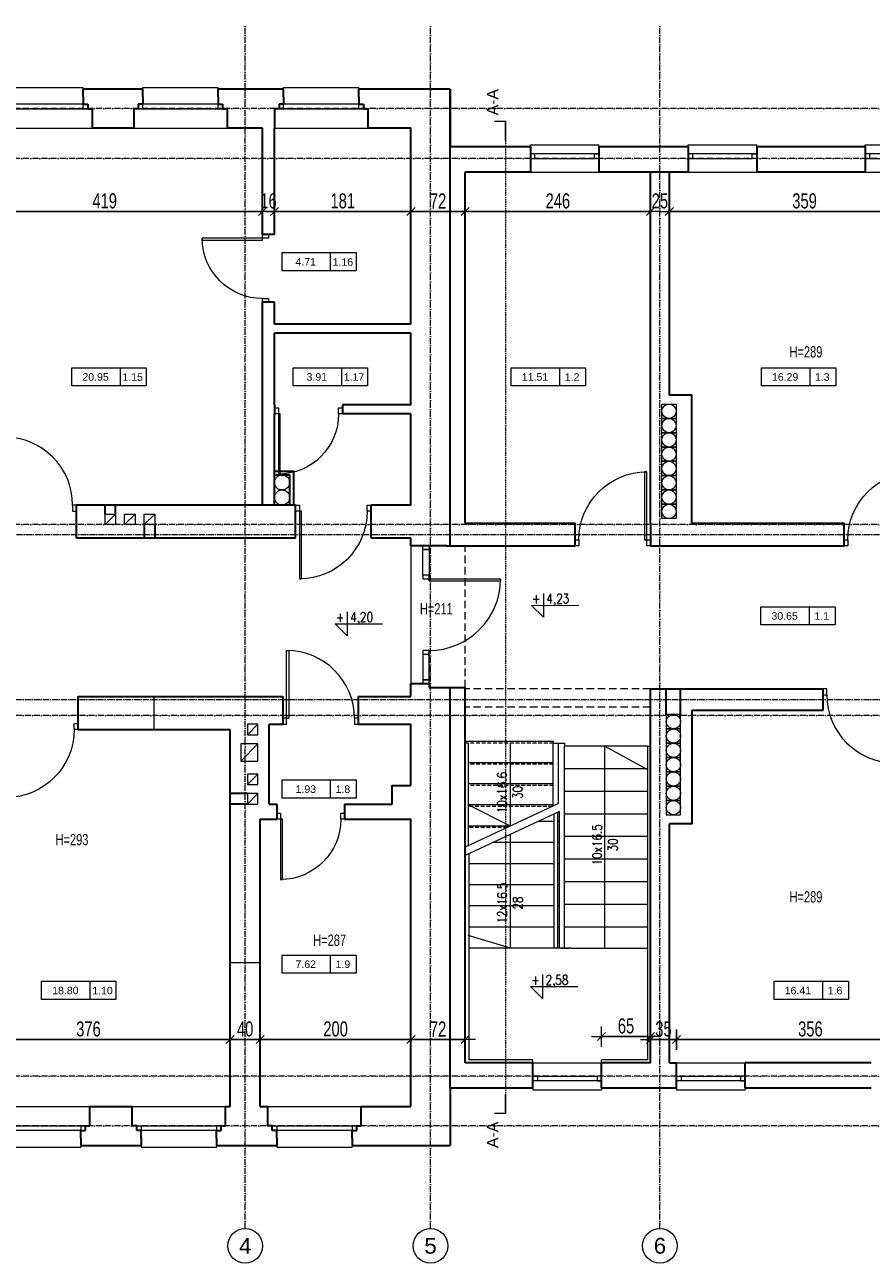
# Model space of a CAD drawing. Header units: inches. Extents: x -8638 to 29969, y -39 to 37625.
# Tile 9 of 18: x 1663 to 2787, y 19979 to 21623. Entities that reach past the tile are written whole.
import ezdxf
from ezdxf.enums import TextEntityAlignment as Align

# ---------------------------------------------------------------- set-up
doc = ezdxf.new("R2010")
doc.units = ezdxf.units.IN
doc.header["$MEASUREMENT"] = 0
for name, pattern in [('ArcadiaLine4607182594047786974', [0]), ('DASHED', [15, 10, -5]), ('GAP', [3, 2, -0.5, 0, -0.5])]:
    doc.linetypes.add(name, pattern=pattern)
doc.layers.get('0').update_dxf_attribs({"lineweight": 0})
doc.layers.get('Defpoints').update_dxf_attribs({"lineweight": 0})
for name, color, linetype, lineweight in [('AA_ARANZACJA', 7, 'Continuous', 0), ('AA_OPIS PZT', 2, 'Continuous', 0), ('AA_OPIS_009', 2, 'Continuous', 0), ('AA_OPIS_TABELKI_009', 7, 'Continuous', 0), ('AA_PRZ SCIANY ISTNIEJĄCE', 10, 'Continuous', 30), ('AA_PRZ_SCIANY_030', 10, 'Continuous', 30), ('AA_PRZERYWANE', 251, 'DASHED', 0), ('AA_STOLARKA DRZW_009', 7, 'Continuous', 0), ('AA_WIDOK_005', 252, 'Continuous', 0), ('AA_WIDOK_009', 7, 'Continuous', 0), ('AA_WYMIAR', 157, 'Continuous', 0), ('AA_WYMIAR WYS_50', 7, 'Continuous', 0), ('isa_V9BAE0E40C946046_B19A2E0E40DD480C4L21BAE0E40DD48147Usr', 7, 'Continuous', 25), ('Rzut 1_Budynek_0. Kondygnacja 0 (_0.00_0.00)_Elementy użytkownika', 7, 'Continuous', 25)]:
    doc.layers.add(name, color=color, linetype=linetype, lineweight=lineweight)
doc.styles.add('100ROMAN', font='arial.ttf', dxfattribs={"width": 0.7})
doc.styles.add('ArCADiaStyle', font='arial.ttf')
doc.styles.add('arial', font='arial.ttf', dxfattribs={"width": 0.9, "height": 1.5})
doc.styles.add('ROMANS', font='romans.shx', dxfattribs={"width": 0.8})
doc.dimstyles.new('1_100', dxfattribs={"dimtxt": 20, "dimasz": 1.8, "dimexe": 0.18, "dimexo": 0.0625, "dimgap": 4, "dimtad": 1, "dimtoh": 1, "dimdec": 0, "dimzin": 0, "dimdsep": 46, "dimtxsty": '100ROMAN', "dimblk": 'ST', "dimcen": 0, "dimse1": 1, "dimse2": 1, "dimclrd": 256, "dimclrt": 256, "dimadec": 0, "dimazin": 0, "dimtfac": 1, "dimtdec": 0, "dimtix": 1, "dimtofl": 0, "dimtmove": 1, "dimatfit": 2, "dimldrblk": 'DOTSMALL', "dimfxl": 1, "dimtolj": 1, "dimtzin": 0, "dimarcsym": 0})

# ---------------------------------------------------------------- blocks, each defined once
blk = doc.blocks.new('okna parter 100')
at = {"layer": 'AA_PRZ_SCIANY_030', "color": 0}
for p, q in [((19935.3, 10114.2), (19935.3, 10124.2)), ((20035.3, 10114.2), (20035.3, 10124.2)), ((19935.3, 10114.2), (19935.3, 10114.2)), ((19935.3, 10114.2), (19935.3, 10104.2)), ((20035.3, 10114.2), (20035.3, 10114.2)), ((20035.3, 10114.2), (20035.3, 10104.2)), ((19929.3, 10098.2), (19923.3, 10098.2)), ((19923.3, 10098.2), (19923.3, 10072.2)), ((19935.3, 10104.2), (19929.3, 10104.2)), ((19929.3, 10104.2), (19929.3, 10098.2)), ((20035.3, 10104.2), (20041.3, 10104.2)), ((20041.3, 10104.2), (20041.3, 10098.2)), ((20041.3, 10098.2), (20047.3, 10098.2)), ((20047.3, 10098.2), (20047.3, 10072.2))]:
    blk.add_line(p, q, dxfattribs=at)
at = {"layer": 'AA_STOLARKA DRZW_009', "color": 0}
for points in [[(19935.3, 10104.2), (19929.3, 10104.2), (19929.3, 10098.2), (19935.3, 10098.2)], [(20035.3, 10104.2), (20041.3, 10104.2), (20041.3, 10098.2), (20035.3, 10098.2)]]:
    blk.add_lwpolyline(points, close=True, dxfattribs=at)
for points in [[(19929.3, 10098.2), (20041.3, 10098.2)], [(20035.3, 10104.2), (19935.3, 10104.2)]]:
    blk.add_lwpolyline(points, dxfattribs=at)
at = {"layer": 'AA_WIDOK_009', "color": 0}
for p, q in [((20035.3, 10124.2), (20035.3, 10126.2)), ((19923.3, 10072.2), (20047.3, 10072.2))]:
    blk.add_line(p, q, dxfattribs=at)
blk.add_lwpolyline([(19935.3, 10124.2), (19935.3, 10126.2), (20035.3, 10126.2)], dxfattribs=at)
blk = doc.blocks.new('okno parter 100 nowe')
at = {"layer": 'AA_PRZ_SCIANY_030', "color": 0}
for p, q in [((21865.3, 10124.2), (21865.3, 10090.2)), ((21956.3, 10124.2), (21956.3, 10090.2))]:
    blk.add_line(p, q, dxfattribs=at)
at = {"layer": 'AA_STOLARKA DRZW_009', "color": 0}
for points in [[(21956.3, 10114.2), (21865.3, 10114.2)], [(21871.3, 10108.2), (21950.3, 10108.2)]]:
    blk.add_lwpolyline(points, dxfattribs=at)
for points in [[(21871.3, 10114.2), (21865.3, 10114.2), (21865.3, 10108.2), (21871.3, 10108.2)], [(21950.3, 10114.2), (21956.3, 10114.2), (21956.3, 10108.2), (21950.3, 10108.2)]]:
    blk.add_lwpolyline(points, close=True, dxfattribs=at)
at = {"layer": 'AA_WIDOK_009', "color": 0}
for p, q in [((21956.3, 10124.2), (21956.3, 10126.2)), ((21865.3, 10090.2), (21956.3, 10090.2))]:
    blk.add_line(p, q, dxfattribs=at)
blk.add_lwpolyline([(21865.3, 10124.2), (21865.3, 10126.2), (21956.3, 10126.2)], dxfattribs=at)
blk = doc.blocks.new('*U3349')
for points in [[(-95, 0), (-95, 8), (-100, 8), (-100, 0)], [(-7.8, 0), (-5, 0), (-5, -90), (-7.8, -90)], [(0, 0), (0, 8), (-5, 8), (-5, 0)]]:
    blk.add_lwpolyline(points, close=True)
blk.add_arc((-5, 0), 90, 180, 270)
blk = doc.blocks.new('*U3354')
for points in [[(-100, 0), (-100, 8), (-105, 8), (-105, 0)], [(-8, 0), (-5, 0), (-5, -95), (-8, -95)], [(0, 0), (0, 8), (-5, 8), (-5, 0)]]:
    blk.add_lwpolyline(points, close=True)
blk.add_arc((-5, 0), 95, 180, 270)
blk = doc.blocks.new('*U3355')
for points in [[(-95, 0), (-95, 8), (-100, 8), (-100, 0)], [(-7.8, 0), (-5, 0), (-5, -90), (-7.8, -90)], [(0, 0), (0, 8), (-5, 8), (-5, 0)]]:
    blk.add_lwpolyline(points, close=True)
blk.add_arc((-5, 0), 90, 180, 270)
blk = doc.blocks.new('*U3357')
for points in [[(-85, 0), (-85, 8), (-90, 8), (-90, 0)], [(-7.5, 0), (-5, 0), (-5, -80), (-7.5, -80)], [(0, 0), (0, 8), (-5, 8), (-5, 0)]]:
    blk.add_lwpolyline(points, close=True)
blk.add_arc((-5, 0), 80, 180, 270)
blk = doc.blocks.new('*U3358')
for points in [[(-95, 0), (-95, 8), (-100, 8), (-100, 0)], [(-7.8, 0), (-5, 0), (-5, -90), (-7.8, -90)], [(0, 0), (0, 8), (-5, 8), (-5, 0)]]:
    blk.add_lwpolyline(points, close=True)
blk.add_arc((-5, 0), 90, 180, 270)
blk = doc.blocks.new('*U3359')
for points in [[(-85, 0), (-85, 8), (-90, 8), (-90, 0)], [(-7.5, 0), (-5, 0), (-5, -80), (-7.5, -80)], [(0, 0), (0, 8), (-5, 8), (-5, 0)]]:
    blk.add_lwpolyline(points, close=True)
blk.add_arc((-5, 0), 80, 180, 270)
blk = doc.blocks.new('TABELKA POWIERZCHNIE')
at = {"layer": 'AA_OPIS_TABELKI_009'}
blk.add_line((656700946, 556572823.1), (656700946, 556572799.1), dxfattribs=at)
blk.add_lwpolyline([(656700881.9, 556572823.1), (656700980.5, 556572823.1), (656700980.5, 556572799.1), (656700881.9, 556572799.1)], close=True, dxfattribs=at)
at = {"layer": 'AA_OPIS_TABELKI_009', "style": 'arial'}
for tag, p in [('POW', (656700913.4, 556572805.9)), ('NR', (656700962.7, 556572805.8))]:
    blk.add_attdef(tag, text='', height=10, dxfattribs=at).set_placement(p, align=Align.CENTER)
blk = doc.blocks.new('kota wys. dół')
blk.add_lwpolyline([(2489.2, 1562.6), (2489.2, 1537.4), (2476.6, 1550), (2526.2, 1550)])
at = {"style": 'ROMANS'}
blk.add_attdef('%%P', text='', height=10.5, dxfattribs=at).set_placement((2486.1, 1552.1), align=Align.RIGHT)
blk.add_attdef('0.00', (2492.3, 1552.1), '', height=10.5, dxfattribs=at)
blk = doc.blocks.new('*U3368')
for points in [[(-85, 0), (-85, 8), (-90, 8), (-90, 0)], [(-7.5, 0), (-5, 0), (-5, -80), (-7.5, -80)], [(0, 0), (0, 8), (-5, 8), (-5, 0)]]:
    blk.add_lwpolyline(points, close=True)
blk.add_arc((-5, 0), 80, 180, 270)
blk = doc.blocks.new('*U3372')
for points in [[(-95, 0), (-95, 8), (-100, 8), (-100, 0)], [(-7.8, 0), (-5, 0), (-5, -90), (-7.8, -90)], [(0, 0), (0, 8), (-5, 8), (-5, 0)]]:
    blk.add_lwpolyline(points, close=True)
blk.add_arc((-5, 0), 90, 180, 270)
blk = doc.blocks.new('ST')
at = {"color": 0}
for p, q in [((7.5, 0), (-7.5, 0)), ((-3, -3), (3, 3)), ((0, 7.5), (0, -7.5))]:
    blk.add_line(p, q, dxfattribs=at)
blk = doc.blocks.new('*D3449')
at = {"layer": 'AA_WYMIAR', "lineweight": -2}
blk.add_line((1561.8, 20276.2), (1934.2, 20276.2), dxfattribs=at)
at = {"layer": 'Defpoints', "color": 0}
for p in [(1936, 20276.2), (1560, 20187.5), (1936, 20187.5)]:
    blk.add_point(p, dxfattribs=at)
at = {"layer": 'AA_WYMIAR', "lineweight": -2, "xscale": 1.8, "yscale": 1.8, "zscale": 1.8, "rotation": 180}
blk.add_blockref('ST', (1560, 20276.2), dxfattribs=at)
at = {"layer": 'AA_WYMIAR', "lineweight": -2, "xscale": 1.8, "yscale": 1.8, "zscale": 1.8}
blk.add_blockref('ST', (1936, 20276.2), dxfattribs=at)
at = {"layer": 'AA_WYMIAR', "insert": (1748, 20290.2), "char_height": 20, "attachment_point": 5, "style": '100ROMAN'}
blk.add_mtext('\\A1;376', dxfattribs=at)
blk = doc.blocks.new('_DotSmall')
at = {"color": 0, "linetype": 'ByBlock', "const_width": 0.5}
blk.add_lwpolyline([(-0.0625, 0, 1), (0.0625, 0, 1)], format="xyb", close=True, dxfattribs=at)
blk = doc.blocks.new('*D3450')
at = {"layer": 'AA_WYMIAR', "lineweight": -2}
blk.add_line((1937.8, 20276.2), (1974.2, 20276.2), dxfattribs=at)
at = {"layer": 'Defpoints', "color": 0}
for p in [(1976, 20276.2), (1936, 20187.5), (1976, 20187.5)]:
    blk.add_point(p, dxfattribs=at)
at = {"layer": 'AA_WYMIAR', "lineweight": -2, "xscale": 1.8, "yscale": 1.8, "zscale": 1.8, "rotation": 180}
blk.add_blockref('ST', (1936, 20276.2), dxfattribs=at)
at = {"layer": 'AA_WYMIAR', "lineweight": -2, "xscale": 1.8, "yscale": 1.8, "zscale": 1.8}
blk.add_blockref('ST', (1976, 20276.2), dxfattribs=at)
at = {"layer": 'AA_WYMIAR', "insert": (1956, 20290.2), "char_height": 20, "attachment_point": 5, "style": '100ROMAN'}
blk.add_mtext('\\A1;40', dxfattribs=at)
blk = doc.blocks.new('*D3451')
at = {"layer": 'AA_WYMIAR', "lineweight": -2}
blk.add_line((1977.8, 20276.2), (2174.2, 20276.2), dxfattribs=at)
at = {"layer": 'Defpoints', "color": 0}
for p in [(2176, 20276.2), (1976, 20187.5), (2176, 20187.5)]:
    blk.add_point(p, dxfattribs=at)
at = {"layer": 'AA_WYMIAR', "lineweight": -2, "xscale": 1.8, "yscale": 1.8, "zscale": 1.8, "rotation": 180}
blk.add_blockref('ST', (1976, 20276.2), dxfattribs=at)
at = {"layer": 'AA_WYMIAR', "lineweight": -2, "xscale": 1.8, "yscale": 1.8, "zscale": 1.8}
blk.add_blockref('ST', (2176, 20276.2), dxfattribs=at)
at = {"layer": 'AA_WYMIAR', "insert": (2076, 20290.2), "char_height": 20, "attachment_point": 5, "style": '100ROMAN'}
blk.add_mtext('\\A1;200', dxfattribs=at)
blk = doc.blocks.new('*D3452')
at = {"layer": 'AA_WYMIAR', "lineweight": -2}
blk.add_line((2177.8, 20276.2), (2246.2, 20276.2), dxfattribs=at)
at = {"layer": 'Defpoints', "color": 0}
for p in [(2248, 20276.2), (2248, 20245.5), (2176, 20187.5)]:
    blk.add_point(p, dxfattribs=at)
at = {"layer": 'AA_WYMIAR', "lineweight": -2, "xscale": 1.8, "yscale": 1.8, "zscale": 1.8, "rotation": 180}
blk.add_blockref('ST', (2176, 20276.2), dxfattribs=at)
at = {"layer": 'AA_WYMIAR', "lineweight": -2, "xscale": 1.8, "yscale": 1.8, "zscale": 1.8}
blk.add_blockref('ST', (2248, 20276.2), dxfattribs=at)
at = {"layer": 'AA_WYMIAR', "insert": (2212, 20290.2), "char_height": 20, "attachment_point": 5, "style": '100ROMAN'}
blk.add_mtext('\\A1;72', dxfattribs=at)
blk = doc.blocks.new('*D3453')
at = {"layer": 'AA_WYMIAR', "lineweight": -2}
blk.add_line((2430.8, 20280.2), (2492.2, 20280.2), dxfattribs=at)
at = {"layer": 'Defpoints', "color": 0}
for p in [(2494, 20280.2), (2429, 20249.5), (2494, 20245.5)]:
    blk.add_point(p, dxfattribs=at)
at = {"layer": 'AA_WYMIAR', "lineweight": -2, "xscale": 1.8, "yscale": 1.8, "zscale": 1.8, "rotation": 180}
blk.add_blockref('ST', (2429, 20280.2), dxfattribs=at)
at = {"layer": 'AA_WYMIAR', "lineweight": -2, "xscale": 1.8, "yscale": 1.8, "zscale": 1.8}
blk.add_blockref('ST', (2494, 20280.2), dxfattribs=at)
at = {"layer": 'AA_WYMIAR', "insert": (2461.5, 20294.2), "char_height": 20, "attachment_point": 5, "style": '100ROMAN'}
blk.add_mtext('\\A1;65', dxfattribs=at)
blk = doc.blocks.new('*D3454')
at = {"layer": 'AA_WYMIAR', "lineweight": -2}
blk.add_line((2495.8, 20276.2), (2526.7, 20276.2), dxfattribs=at)
at = {"layer": 'Defpoints', "color": 0}
for p in [(2528.5, 20276.2), (2494, 20245.5), (2528.5, 20245.5)]:
    blk.add_point(p, dxfattribs=at)
at = {"layer": 'AA_WYMIAR', "lineweight": -2, "xscale": 1.8, "yscale": 1.8, "zscale": 1.8, "rotation": 180}
blk.add_blockref('ST', (2494, 20276.2), dxfattribs=at)
at = {"layer": 'AA_WYMIAR', "lineweight": -2, "xscale": 1.8, "yscale": 1.8, "zscale": 1.8}
blk.add_blockref('ST', (2528.5, 20276.2), dxfattribs=at)
at = {"layer": 'AA_WYMIAR', "insert": (2511.2, 20290.2), "char_height": 20, "attachment_point": 5, "style": '100ROMAN'}
blk.add_mtext('\\A1;35', dxfattribs=at)
blk = doc.blocks.new('*D3455')
at = {"layer": 'AA_WYMIAR', "lineweight": -2}
blk.add_line((2530.3, 20276.2), (2882.2, 20276.2), dxfattribs=at)
at = {"layer": 'Defpoints', "color": 0}
for p in [(2884, 20276.2), (2528.5, 20245.5), (2884, 20245.5)]:
    blk.add_point(p, dxfattribs=at)
at = {"layer": 'AA_WYMIAR', "lineweight": -2, "xscale": 1.8, "yscale": 1.8, "zscale": 1.8, "rotation": 180}
blk.add_blockref('ST', (2528.5, 20276.2), dxfattribs=at)
at = {"layer": 'AA_WYMIAR', "lineweight": -2, "xscale": 1.8, "yscale": 1.8, "zscale": 1.8}
blk.add_blockref('ST', (2884, 20276.2), dxfattribs=at)
at = {"layer": 'AA_WYMIAR', "insert": (2706.2, 20290.2), "char_height": 20, "attachment_point": 5, "style": '100ROMAN'}
blk.add_mtext('\\A1;356', dxfattribs=at)
blk = doc.blocks.new('*D3470')
at = {"layer": 'AA_WYMIAR', "lineweight": -2}
blk.add_line((1561.8, 21375), (1977.2, 21375), dxfattribs=at)
at = {"layer": 'Defpoints', "color": 0}
for p in [(1560, 21485.5), (1979, 21485.5), (1979, 21375)]:
    blk.add_point(p, dxfattribs=at)
at = {"layer": 'AA_WYMIAR', "lineweight": -2, "xscale": 1.8, "yscale": 1.8, "zscale": 1.8, "rotation": 180}
blk.add_blockref('ST', (1560, 21375), dxfattribs=at)
at = {"layer": 'AA_WYMIAR', "lineweight": -2, "xscale": 1.8, "yscale": 1.8, "zscale": 1.8}
blk.add_blockref('ST', (1979, 21375), dxfattribs=at)
at = {"layer": 'AA_WYMIAR', "insert": (1769.5, 21389), "char_height": 20, "attachment_point": 5, "style": '100ROMAN'}
blk.add_mtext('\\A1;419', dxfattribs=at)
blk = doc.blocks.new('*D3471')
at = {"layer": 'AA_WYMIAR', "lineweight": -2}
for p, q in [((1977.2, 21375), (1975.4, 21375)), ((1996.8, 21375), (1998.6, 21375))]:
    blk.add_line(p, q, dxfattribs=at)
at = {"layer": 'Defpoints', "color": 0}
for p in [(1979, 21485.5), (1995, 21485.5), (1995, 21375)]:
    blk.add_point(p, dxfattribs=at)
at = {"layer": 'AA_WYMIAR', "lineweight": -2, "xscale": 1.8, "yscale": 1.8, "zscale": 1.8}
blk.add_blockref('ST', (1979, 21375), dxfattribs=at)
at = {"layer": 'AA_WYMIAR', "lineweight": -2, "xscale": 1.8, "yscale": 1.8, "zscale": 1.8, "rotation": 180}
blk.add_blockref('ST', (1995, 21375), dxfattribs=at)
at = {"layer": 'AA_WYMIAR', "insert": (1987, 21389), "char_height": 20, "attachment_point": 5, "style": '100ROMAN'}
blk.add_mtext('\\A1;16', dxfattribs=at)
blk = doc.blocks.new('*D3472')
at = {"layer": 'AA_WYMIAR', "lineweight": -2}
blk.add_line((1996.8, 21375), (2174.2, 21375), dxfattribs=at)
at = {"layer": 'Defpoints', "color": 0}
for p in [(1995, 21485.5), (2176, 21485.5), (2176, 21375)]:
    blk.add_point(p, dxfattribs=at)
at = {"layer": 'AA_WYMIAR', "lineweight": -2, "xscale": 1.8, "yscale": 1.8, "zscale": 1.8, "rotation": 180}
blk.add_blockref('ST', (1995, 21375), dxfattribs=at)
at = {"layer": 'AA_WYMIAR', "lineweight": -2, "xscale": 1.8, "yscale": 1.8, "zscale": 1.8}
blk.add_blockref('ST', (2176, 21375), dxfattribs=at)
at = {"layer": 'AA_WYMIAR', "insert": (2085.5, 21389), "char_height": 20, "attachment_point": 5, "style": '100ROMAN'}
blk.add_mtext('\\A1;181', dxfattribs=at)
blk = doc.blocks.new('*D3473')
at = {"layer": 'AA_WYMIAR', "lineweight": -2}
blk.add_line((2177.8, 21375), (2246.2, 21375), dxfattribs=at)
at = {"layer": 'Defpoints', "color": 0}
for p in [(2176, 21485.5), (2248, 21427.5), (2248, 21375)]:
    blk.add_point(p, dxfattribs=at)
at = {"layer": 'AA_WYMIAR', "lineweight": -2, "xscale": 1.8, "yscale": 1.8, "zscale": 1.8, "rotation": 180}
blk.add_blockref('ST', (2176, 21375), dxfattribs=at)
at = {"layer": 'AA_WYMIAR', "lineweight": -2, "xscale": 1.8, "yscale": 1.8, "zscale": 1.8}
blk.add_blockref('ST', (2248, 21375), dxfattribs=at)
at = {"layer": 'AA_WYMIAR', "insert": (2212, 21389), "char_height": 20, "attachment_point": 5, "style": '100ROMAN'}
blk.add_mtext('\\A1;72', dxfattribs=at)
blk = doc.blocks.new('*D3474')
at = {"layer": 'AA_WYMIAR', "lineweight": -2}
blk.add_line((2249.8, 21375), (2492.2, 21375), dxfattribs=at)
at = {"layer": 'Defpoints', "color": 0}
for p in [(2248, 21427.5), (2494, 21427.5), (2494, 21375)]:
    blk.add_point(p, dxfattribs=at)
at = {"layer": 'AA_WYMIAR', "lineweight": -2, "xscale": 1.8, "yscale": 1.8, "zscale": 1.8, "rotation": 180}
blk.add_blockref('ST', (2248, 21375), dxfattribs=at)
at = {"layer": 'AA_WYMIAR', "lineweight": -2, "xscale": 1.8, "yscale": 1.8, "zscale": 1.8}
blk.add_blockref('ST', (2494, 21375), dxfattribs=at)
at = {"layer": 'AA_WYMIAR', "insert": (2371, 21389), "char_height": 20, "attachment_point": 5, "style": '100ROMAN'}
blk.add_mtext('\\A1;246', dxfattribs=at)
blk = doc.blocks.new('*D3475')
at = {"layer": 'AA_WYMIAR', "lineweight": -2}
for p, q in [((2492.2, 21375), (2490.4, 21375)), ((2520.8, 21375), (2522.6, 21375))]:
    blk.add_line(p, q, dxfattribs=at)
at = {"layer": 'Defpoints', "color": 0}
for p in [(2494, 21427.5), (2519, 21427.5), (2519, 21375)]:
    blk.add_point(p, dxfattribs=at)
at = {"layer": 'AA_WYMIAR', "lineweight": -2, "xscale": 1.8, "yscale": 1.8, "zscale": 1.8}
blk.add_blockref('ST', (2494, 21375), dxfattribs=at)
at = {"layer": 'AA_WYMIAR', "lineweight": -2, "xscale": 1.8, "yscale": 1.8, "zscale": 1.8, "rotation": 180}
blk.add_blockref('ST', (2519, 21375), dxfattribs=at)
at = {"layer": 'AA_WYMIAR', "insert": (2506.5, 21389), "char_height": 20, "attachment_point": 5, "style": '100ROMAN'}
blk.add_mtext('\\A1;25', dxfattribs=at)
blk = doc.blocks.new('*D3476')
at = {"layer": 'AA_WYMIAR', "lineweight": -2}
blk.add_line((2520.8, 21375), (2876.2, 21375), dxfattribs=at)
at = {"layer": 'Defpoints', "color": 0}
for p in [(2519, 21427.5), (2878, 21427.5), (2878, 21375)]:
    blk.add_point(p, dxfattribs=at)
at = {"layer": 'AA_WYMIAR', "lineweight": -2, "xscale": 1.8, "yscale": 1.8, "zscale": 1.8, "rotation": 180}
blk.add_blockref('ST', (2519, 21375), dxfattribs=at)
at = {"layer": 'AA_WYMIAR', "lineweight": -2, "xscale": 1.8, "yscale": 1.8, "zscale": 1.8}
blk.add_blockref('ST', (2878, 21375), dxfattribs=at)
at = {"layer": 'AA_WYMIAR', "insert": (2698.5, 21389), "char_height": 20, "attachment_point": 5, "style": '100ROMAN'}
blk.add_mtext('\\A1;359', dxfattribs=at)
blk = doc.blocks.new('linie przekrojowe')
at = {"layer": 'AA_PRZ SCIANY ISTNIEJĄCE', "linetype": 'Continuous', "const_width": 2, "flags": 128}
for points in [[(-3484.7, 895.9), (-3484.7, 920.9), (-3499.7, 920.9)], [(-3484.7, -370.4), (-3484.7, -395.4), (-3499.7, -395.4)]]:
    blk.add_lwpolyline(points, dxfattribs=at)
at = {"layer": 'AA_WIDOK_009', "linetype": 'DASHED', "ltscale": 0.2}
blk.add_line((-3484.7, 895.9), (-3484.7, -370.4), dxfattribs=at)
at = {"layer": 'AA_OPIS PZT', "style": 'arial'}
for p in [(-3501.9, 946.4), (-3501.9, -424)]:
    blk.add_text('A-A', height=15, rotation=90, dxfattribs=at).set_placement(p, align=Align.MIDDLE)

msp = doc.modelspace()

# ---------------------------------------------------------------- linework, layer by layer
at = {"linetype": 'ArcadiaLine4607182594047786974', "lineweight": 0}
for centre in [(1956, 20002.4), (2202, 20002.4), (2506.5, 20002.4)]:
    msp.add_circle(centre, 23, dxfattribs=at)
at = {"layer": 'AA_PRZ_SCIANY_030', "color": 0}
for p, q in [((1979, 21344.5), (1979, 21485.5)), ((1995, 21344.5), (1995, 21485.5)), ((2228, 20931.5), (2228, 21463.5)), ((2248, 20961.5), (2248, 21427.5)), ((2248, 21427.5), (2334.5, 21427.5)), ((2494, 20961.5), (2494, 21427.5)), ((2519, 21131.5), (2519, 21427.5)), ((1979, 20985.5), (1979, 21254.5)), ((1995, 21225.5), (1995, 21254.5)), ((2176, 21225.5), (1995, 21225.5)), ((2176, 21213.5), (1995, 21213.5)), ((1995, 21118.5), (1995, 21213.5)), ((1995, 21118.5), (1995, 21106.5)), ((2176, 21118.5), (2085, 21118.5)), ((2085, 21118.5), (2085, 21106.5)), ((1995, 20985.5), (1995, 21106.5)), ((2176, 21106.5), (2085, 21106.5)), ((2023, 20985.5), (1732, 20985.5)), ((1732, 20941.5), (1732, 20985.5)), ((1770, 20973.5), (1770, 20985.5)), ((1784, 20973.5), (1784, 20985.5)), ((2023, 20941.5), (2023, 20985.5)), ((2176, 20985.5), (2123, 20985.5)), ((2123, 20941.5), (2123, 20985.5)), ((1822, 20959.5), (1822, 20941.5)), ((1836, 20959.5), (1836, 20941.5)), ((2248, 20961.5), (2394, 20961.5)), ((2394, 20931.5), (2394, 20961.5)), ((2494, 20961.5), (2494, 20931.5)), ((2549, 20961.5), (2751, 20961.5)), ((2751, 20931.5), (2751, 20961.5)), ((2023, 20941.5), (1732, 20941.5)), ((2176, 20941.5), (2123, 20941.5)), ((2223, 20931.5), (2176, 20931.5)), ((2223, 20931.5), (2394, 20931.5)), ((2494, 20931.5), (2751, 20931.5)), ((2176, 20748.5), (2200, 20748.5)), ((2200, 20748.5), (2200, 20743.5)), ((2200, 20743.5), (2248, 20743.5)), ((2228, 20211.5), (2228, 20743.5)), ((2248, 20245.5), (2248, 20743.5)), ((2494, 20245.5), (2494, 20741.5)), ((2494, 20741.5), (2723, 20741.5)), ((2515, 20707.5), (2515, 20741.5)), ((2534, 20707.5), (2534, 20741.5)), ((2723, 20713.5), (2723, 20741.5)), ((1734, 20731.5), (2006, 20731.5)), ((1734, 20731.5), (1734, 20687.5)), ((2006, 20731.5), (2006, 20694.5)), ((2106, 20731.5), (2176, 20731.5)), ((2106, 20731.5), (2106, 20694.5)), ((2549, 20713.5), (2723, 20713.5)), ((1988, 20694.5), (2006, 20694.5)), ((1988, 20588.5), (1988, 20694.5)), ((2106, 20694.5), (2176, 20694.5)), ((1734, 20687.5), (1936, 20687.5)), ((1936, 20187.5), (1936, 20687.5)), ((1959, 20602.5), (1936, 20602.5)), ((1959, 20588.5), (1936, 20588.5)), ((1988, 20588.5), (1998, 20588.5)), ((1998, 20588.5), (1998, 20568.5)), ((2088, 20588.5), (2151, 20588.5)), ((2088, 20588.5), (2088, 20568.5)), ((1976, 20187.5), (1976, 20568.5)), ((1976, 20568.5), (1998, 20568.5)), ((2088, 20568.5), (2176, 20568.5)), ((2176, 20187.5), (2176, 20568.5)), ((2519, 20245.5), (2519, 20562.5)), ((2338, 20245.5), (2248, 20245.5)), ((2519, 20245.5), (2528.5, 20245.5)), ((2110, 20187.5), (2176, 20187.5))]:
    msp.add_line(p, q, dxfattribs=at)
for points in [[(1820, 21537.5), (1741, 21537.5)], [(2007, 21537.5), (1920, 21537.5)], [(2228, 21537.5), (2107, 21537.5)], [(2228, 21537.5), (2228, 21461.5)], [(2228, 21461.5), (2228, 21537.5)], [(1808, 21485.5), (1753, 21485.5)], [(1979, 21485.5), (1932, 21485.5)], [(2176, 21225.5), (2176, 21485.5), (2119, 21485.5)], [(2228, 21461.5), (2334.5, 21461.5)], [(2425.5, 21461.5), (2544, 21461.5)], [(2635, 21461.5), (2779, 21461.5)], [(2425.5, 21427.5), (2544, 21427.5)], [(2635, 21427.5), (2779, 21427.5)], [(1995, 21344.5), (1979, 21344.5)], [(1995, 21254.5), (1979, 21254.5)], [(2176, 21118.5), (2176, 21213.5)], [(2549, 20961.5), (2549, 21131.5), (2519, 21131.5)], [(2176, 20985.5), (2176, 21106.5)], [(2176, 20931.5), (2176, 20941.5)], [(2176, 20731.5), (2176, 20748.5)], [(2549, 20713.5), (2549, 20562.5), (2519, 20562.5)], [(2176, 20613.5), (2176, 20694.5)], [(2151, 20588.5), (2151, 20613.5), (2176, 20613.5)], [(2494, 20245.5), (2429, 20245.5)], [(2787, 20245.5), (2619.5, 20245.5)], [(2228, 20211.5), (2228, 20135.5)], [(2338, 20211.5), (2228, 20211.5)], [(2528.5, 20211.5), (2429, 20211.5)], [(2787, 20211.5), (2619.5, 20211.5)], [(1750, 20187.5), (1806, 20187.5)], [(1930, 20187.5), (1936, 20187.5)], [(1976, 20187.5), (1986, 20187.5)], [(1738, 20135.5), (1818, 20135.5)], [(1918, 20135.5), (1998, 20135.5)], [(2098, 20135.5), (2228, 20135.5)]]:
    msp.add_lwpolyline(points, dxfattribs=at)
for points in [[(1995, 21030.5), (2020, 21030.5), (2020, 20985.5), (1995, 20985.5)], [(1995, 21025.5), (2015, 21025.5), (2015, 20985.5), (1995, 20985.5)]]:
    msp.add_lwpolyline(points, close=True, dxfattribs=at)
at = {"layer": 'AA_PRZERYWANE', "color": 0}
for p, q in [((2248, 20743.5), (2248, 20931.5)), ((2494, 20741.5), (2248, 20741.5)), ((2494, 20717.5), (2248, 20717.5))]:
    msp.add_line(p, q, dxfattribs=at)
at = {"layer": 'AA_PRZERYWANE', "color": 0, "ltscale": 0.5}
for p, q in [((2365, 20669.5), (2248, 20669.5)), ((2365, 20641.5), (2252, 20641.5)), ((2365, 20613.5), (2252, 20613.5)), ((2363.7, 20585.5), (2252, 20585.5)), ((2303.7, 20557.5), (2252, 20557.5))]:
    msp.add_line(p, q, dxfattribs=at)
at = {"layer": 'AA_STOLARKA DRZW_009', "color": 0}
for points in [[(2192, 20931.5), (2200, 20931.5), (2200, 20926.5), (2192, 20926.5)], [(2192, 20748.5), (2200, 20748.5), (2200, 20753.5), (2192, 20753.5)]]:
    msp.add_lwpolyline(points, close=True, dxfattribs=at)
for points in [[(2192, 20892.5), (2192, 20926.5), (2200, 20926.5), (2200, 20892.5)], [(2192, 20792.5), (2192, 20753.5), (2200, 20753.5), (2200, 20792.5)]]:
    msp.add_lwpolyline(points, dxfattribs=at)
at = {"layer": 'AA_WIDOK_005', "color": 0}
for p, q in [((1770, 20959.5), (1784, 20973.5)), ((1796, 20959.5), (1810, 20973.5)), ((1822, 20959.5), (1836, 20973.5)), ((1973, 20694.5), (1959, 20680.5)), ((1973, 20668.5), (1950, 20645.5)), ((1973, 20628.5), (1959, 20614.5)), ((1973, 20602.5), (1959, 20588.5))]:
    msp.add_line(p, q, dxfattribs=at)
for points in [[(2528, 21100.5), (2509, 21100.5), (2509, 21119.5), (2528, 21119.5)], [(2528, 21081.5), (2509, 21081.5), (2509, 21100.5), (2528, 21100.5)], [(2528, 21062.5), (2509, 21062.5), (2509, 21081.5), (2528, 21081.5)], [(2528, 21043.5), (2509, 21043.5), (2509, 21062.5), (2528, 21062.5)], [(2528, 21024.5), (2509, 21024.5), (2509, 21043.5), (2528, 21043.5)], [(2528, 21005.5), (2509, 21005.5), (2509, 21024.5), (2528, 21024.5)], [(2528, 20986.5), (2509, 20986.5), (2509, 21005.5), (2528, 21005.5)], [(1784, 20959.5), (1770, 20959.5), (1770, 20973.5), (1784, 20973.5)], [(1810, 20959.5), (1796, 20959.5), (1796, 20973.5), (1810, 20973.5)], [(1836, 20959.5), (1822, 20959.5), (1822, 20973.5), (1836, 20973.5)], [(2528, 20967.5), (2509, 20967.5), (2509, 20986.5), (2528, 20986.5)], [(2534, 20707.5), (2515, 20707.5), (2515, 20688.5), (2534, 20688.5)], [(1973, 20694.5), (1959, 20694.5), (1959, 20680.5), (1973, 20680.5)], [(2534, 20688.5), (2515, 20688.5), (2515, 20669.5), (2534, 20669.5)], [(1973, 20668.5), (1950, 20668.5), (1950, 20645.5), (1973, 20645.5)], [(2534, 20669.5), (2515, 20669.5), (2515, 20650.5), (2534, 20650.5)], [(2534, 20650.5), (2515, 20650.5), (2515, 20631.5), (2534, 20631.5)], [(1973, 20628.5), (1959, 20628.5), (1959, 20614.5), (1973, 20614.5)], [(2534, 20631.5), (2515, 20631.5), (2515, 20612.5), (2534, 20612.5)], [(2534, 20612.5), (2515, 20612.5), (2515, 20593.5), (2534, 20593.5)], [(1973, 20602.5), (1959, 20602.5), (1959, 20588.5), (1973, 20588.5)], [(2534, 20593.5), (2515, 20593.5), (2515, 20574.5), (2534, 20574.5)]]:
    msp.add_lwpolyline(points, close=True, dxfattribs=at)
for centre, radius in [((2518.5, 21110), 9.5), ((2518.5, 21091), 9.5), ((2518.5, 21072), 9.5), ((2518.5, 21053), 9.5), ((2518.5, 21034), 9.5), ((2005, 21015.5), 10), ((2518.5, 21015), 9.5), ((2005, 20995.5), 10), ((2518.5, 20996), 9.5), ((2518.5, 20977), 9.5), ((2524.5, 20698), 9.5), ((2524.5, 20679), 9.5), ((2524.5, 20660), 9.5), ((2524.5, 20641), 9.5), ((2524.5, 20622), 9.5), ((2524.5, 20603), 9.5), ((2524.5, 20584), 9.5)]:
    msp.add_circle(centre, radius, dxfattribs=at)
at = {"layer": 'AA_WIDOK_009', "color": 0, "ltscale": 0.5}
for p, q in [((2176, 20931.5), (2176, 20748.5)), ((2365, 20671.5), (2248, 20671.5)), ((2252, 20669.5), (2252, 20533.3)), ((2308, 20559.5), (2308, 20669.5)), ((2365, 20671.5), (2365, 20669.5)), ((2490, 20665.5), (2380, 20665.5)), ((2380, 20397.5), (2380, 20665.5)), ((2490, 20665.5), (2490, 20249.5)), ((2490, 20665.5), (2494, 20665.5)), ((2365, 20643.5), (2252, 20643.5)), ((2490, 20635.5), (2380, 20635.5)), ((2365, 20615.5), (2252, 20615.5)), ((2490, 20605.5), (2380, 20605.5)), ((2373, 20578.7), (2248, 20520.4)), ((2363.7, 20587.5), (2252, 20587.5)), ((2371, 20397.5), (2371, 20577.8)), ((2373, 20397.5), (2373, 20578.7)), ((2380, 20397.5), (2380, 20578.7)), ((2308, 20559.5), (2252, 20559.5)), ((2366, 20565.5), (2344.5, 20565.5)), ((2366, 20397.5), (2366, 20575.5)), ((2373, 20565.5), (2371, 20565.5)), ((2490, 20575.5), (2380, 20575.5)), ((2308, 20397.5), (2308, 20548.4)), ((2490, 20545.5), (2380, 20545.5)), ((2366, 20537.5), (2284.5, 20537.5)), ((2373, 20537.5), (2371, 20537.5)), ((2253, 20522.7), (2253, 20397.5)), ((2490, 20515.5), (2380, 20515.5)), ((2366, 20509.5), (2253, 20509.5)), ((2373, 20509.5), (2371, 20509.5)), ((2366, 20481.5), (2253, 20481.5)), ((2373, 20481.5), (2371, 20481.5)), ((2490, 20485.5), (2380, 20485.5)), ((2366, 20453.5), (2253, 20453.5)), ((2373, 20453.5), (2371, 20453.5)), ((2490, 20455.5), (2380, 20455.5)), ((2366, 20425.5), (2253, 20425.5)), ((2373, 20425.5), (2371, 20425.5)), ((2490, 20425.5), (2380, 20425.5)), ((2377, 20397.5), (2253, 20397.5)), ((2253, 20397.5), (2253, 20249.5)), ((2376, 20397.5), (2386, 20397.5)), ((2389, 20397.5), (2377, 20397.5)), ((2389, 20397.5), (2490, 20397.5)), ((2338, 20249.5), (2253, 20249.5)), ((2338, 20245.5), (2338, 20249.5)), ((2490, 20249.5), (2429, 20249.5)), ((2429, 20245.5), (2429, 20249.5))]:
    msp.add_line(p, q, dxfattribs=at)
at = {"layer": 'AA_WIDOK_009', "color": 0}
for points in [[(2365, 20586.1), (2365, 20669.5)], [(2372, 20589.3), (2372, 20669.5)]]:
    msp.add_lwpolyline(points, dxfattribs=at)
at = {"layer": 'AA_WIDOK_009', "color": 0, "ltscale": 0.5}
for points in [[(2365, 20669.5), (2380, 20669.5), (2380, 20665.5)], [(2433.5, 20397.5), (2433.5, 20665.5), (2490, 20634.5)], [(2372, 20589.3), (2248, 20531.5)], [(2308, 20559.5), (2252, 20587.5)], [(2308, 20397.5), (2252, 20414.5)]]:
    msp.add_lwpolyline(points, dxfattribs=at)
at = {"layer": 'isa_V9BAE0E40C946046_B19A2E0E40DD480C4L21BAE0E40DD48147Usr', "linetype": 'GAP', "lineweight": 0, "ltscale": 4}
for p, q in [((1956, 20025.4), (1956, 21622.8)), ((2202, 20025.4), (2202, 21622.8)), ((2506.5, 20025.4), (2506.5, 21622.8)), ((3315, 21511.5), (465.4, 21511.5)), ((3315, 21445.5), (465.4, 21445.5)), ((3315, 20959.5), (465.4, 20959.5)), ((515.1, 20946.5), (3265.6, 20946.5)), ((465.4, 20727.5), (3315, 20727.5)), ((3268.7, 20706), (519.2, 20706)), ((3315, 20227.5), (465.4, 20227.5)), ((3315, 20161.5), (465.4, 20161.5))]:
    msp.add_line(p, q, dxfattribs=at)
at = {"layer": 'Rzut 1_Budynek_0. Kondygnacja 0 (_0.00_0.00)_Elementy użytkownika', "lineweight": 0}
for p, q in [((1835, 20687.5), (1835, 20731.5)), ((1976, 20378), (1936, 20378))]:
    msp.add_line(p, q, dxfattribs=at)

# ---------------------------------------------------------------- block references
at = {"color": 0}
for name, p in [('okna parter 100', (-18294.3, 11413.2)), ('okna parter 100', (-18115.3, 11413.2)), ('okna parter 100', (-17928.3, 11413.2)), ('okno parter 100 nowe', (-19530.8, 11337.2)), ('okno parter 100 nowe', (-19321.3, 11337.2)), ('okno parter 100 nowe', (-19086.3, 11337.2))]:
    msp.add_blockref(name, p, dxfattribs=at)
at = {"color": 0, "xscale": -1, "rotation": 180}
for name, p in [('okno parter 100 nowe', (-19527.3, 30335.7)), ('okno parter 100 nowe', (-19336.8, 30335.7)), ('okna parter 100', (-18297.3, 30259.7)), ('okna parter 100', (-18117.3, 30259.7)), ('okna parter 100', (-17937.3, 30259.7))]:
    msp.add_blockref(name, p, dxfattribs=at)
at = {"layer": 'AA_ARANZACJA', "color": 0}
msp.add_blockref('linie przekrojowe', (5786.2, 20573.7), dxfattribs=at)
at = {"layer": 'AA_OPIS_TABELKI_009', "color": 0}
for p, values in [((-656698877, -556551502.7), {'NR': '1.16', 'POW': '4.71'}), ((-656699156, -556551655.4), {'NR': '1.15', 'POW': '20.95'}), ((-656698862.3, -556551655.4), {'NR': '1.17', 'POW': '3.91'}), ((-656698572.7, -556551655.4), {'NR': '1.2', 'POW': '11.51'}), ((-656698240.7, -556551655.4), {'NR': '1.3', 'POW': '16.29'}), ((-656698241.4, -556551972.6), {'NR': '1.1', 'POW': '30.65'}), ((-656698877, -556552202.4), {'NR': '1.8', 'POW': '1.93'}), ((-656698877, -556552434.7), {'NR': '1.9', 'POW': '7.62'}), ((-656699196.1, -556552469.6), {'NR': '1.10', 'POW': '18.80'}), ((-656698223.8, -556552469.6), {'NR': '1.6', 'POW': '16.41'})]:
    msp.add_blockref('TABELKA POWIERZCHNIE', p, dxfattribs=at).add_auto_attribs(values)
at = {"layer": 'AA_STOLARKA DRZW_009', "color": 0, "xscale": -1}
for name, p, rotation in [('*U3359', (1979, 21344.5), 270), ('*U3349', (2494, 20939.5), 180), ('*U3372', (2851, 20939.5), 180)]:
    msp.add_blockref(name, p, dxfattribs=dict(at, rotation=rotation))
for name, p in [('*U3357', (1995, 21106.5)), ('*U3358', (2023, 20977.5)), ('*U3349', (1634, 20687.5)), ('*U3368', (1998, 20568.5))]:
    msp.add_blockref(name, p, dxfattribs=at)
at = {"layer": 'AA_STOLARKA DRZW_009', "color": 0}
for name, p, rotation in [('*U3355', (1632, 20985.5), 180), ('*U3354', (2200, 20892.5), 90.00000000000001), ('*U3355', (2006, 20702.5), 180)]:
    msp.add_blockref(name, p, dxfattribs=dict(at, rotation=rotation))
msp.add_blockref('*U3349', (2823, 20733.5), dxfattribs=at)
at = {"layer": 'AA_WYMIAR WYS_50', "color": 0, "transparency": 33554687}
ref = msp.add_blockref('kota wys. dół', (-790.2, 18892), dxfattribs=dict(at, xscale=1.262991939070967, yscale=1.262991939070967, zscale=1.262991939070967, rotation=0.05060147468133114))
ref.add_attrib('%%P', '+', dxfattribs={"layer": '0', "height": 12.6, "rotation": 0.0506, "style": 'ROMANS', "width": 0.8}).set_placement((2347.9, 20855), align=Align.RIGHT)
ref.add_attrib('0.00', '4,23', (2355.8, 20855), dxfattribs={"layer": '0', "height": 12.63, "rotation": 0.0506, "style": 'ROMANS', "width": 0.8})
ref = msp.add_blockref('kota wys. dół', (-1050.7, 18867.5), dxfattribs=dict(at, xscale=1.262991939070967, yscale=1.262991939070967, zscale=1.262991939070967, rotation=0.05060147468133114))
ref.add_attrib('%%P', '+', dxfattribs={"layer": '0', "height": 12.6, "rotation": 0.0506, "style": 'ROMANS', "width": 0.8}).set_placement((2087.5, 20830.5), align=Align.RIGHT)
ref.add_attrib('0.00', '4,20', (2095.4, 20830.5), dxfattribs={"layer": '0', "height": 12.63, "rotation": 0.0506, "style": 'ROMANS', "width": 0.8})
ref = msp.add_blockref('kota wys. dół', (-791.3, 18386), dxfattribs=dict(at, xscale=1.262991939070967, yscale=1.262991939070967, zscale=1.262991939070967, rotation=0.05060147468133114))
ref.add_attrib('%%P', '+', dxfattribs={"layer": '0', "height": 12.6, "rotation": 0.0506, "style": 'ROMANS', "width": 0.8}).set_placement((2346.8, 20349), align=Align.RIGHT)
ref.add_attrib('0.00', '2,58', (2354.7, 20349), dxfattribs={"layer": '0', "height": 12.63, "rotation": 0.0506, "style": 'ROMANS', "width": 0.8})

# ---------------------------------------------------------------- texts
at = {"linetype": 'Continuous', "lineweight": 0, "char_height": 21, "attachment_point": 5, "style": 'ArCADiaStyle'}
for s, insert in [('4', (1956, 20002.4)), ('5', (2202, 20002.4)), ('6', (2506.5, 20002.4))]:
    msp.add_mtext(s, dxfattribs=dict(at, insert=insert))
at = {"layer": 'AA_OPIS_009', "color": 0, "linetype": 'ByBlock', "lineweight": -2, "ltscale": 15, "char_height": 15, "width": 298.227, "attachment_point": 1, "style": '100ROMAN'}
for s, insert in [('H=289', (2678.5, 21196.3)), ('H=211', (2187.9, 20855.3)), ('H=293', (1704.3, 20549)), ('H=289', (2678.5, 20473.1)), ('H=287', (2046.3, 20415.5))]:
    msp.add_mtext(s, dxfattribs=dict(at, insert=insert))
at = {"layer": 'AA_WYMIAR WYS_50', "color": 0, "transparency": 33554687, "char_height": 12.5, "attachment_point": 1, "rotation": 90, "style": 'ROMANS'}
for s, insert in [('\\pxqc;10x16.6\\P30', (2290.6, 20544.7)), ('\\pxqc;10x16.5\\P30', (2416.8, 20475.2)), ('\\pxqc;12x16.5\\P28', (2290.9, 20398))]:
    msp.add_mtext_dynamic_manual_height_columns(s, width=118.735, gutter_width=62.5, heights=[0], dxfattribs=dict(at, insert=insert))

# ---------------------------------------------------------------- dimensions: what is measured, and where the dimension line sits
at = {"layer": 'AA_WYMIAR', "color": 0}
for base, p1, p2, picture, middle in [((1979, 21375), (1560, 21485.5), (1979, 21485.5), '*D3470', (1769.5, 21389)), ((1995, 21375), (1979, 21485.5), (1995, 21485.5), '*D3471', (1987, 21389)), ((2176, 21375), (1995, 21485.5), (2176, 21485.5), '*D3472', (2085.5, 21389)), ((2248, 21375), (2176, 21485.5), (2248, 21427.5), '*D3473', (2212, 21389)), ((2494, 21375), (2248, 21427.5), (2494, 21427.5), '*D3474', (2371, 21389)), ((2519, 21375), (2494, 21427.5), (2519, 21427.5), '*D3475', (2506.5, 21389)), ((2878, 21375), (2519, 21427.5), (2878, 21427.5), '*D3476', (2698.5, 21389)), ((1936, 20276.2), (1560, 20187.5), (1936, 20187.5), '*D3449', (1748, 20290.2)), ((1976, 20276.2), (1936, 20187.5), (1976, 20187.5), '*D3450', (1956, 20290.2)), ((2176, 20276.2), (1976, 20187.5), (2176, 20187.5), '*D3451', (2076, 20290.2)), ((2248, 20276.2), (2176, 20187.5), (2248, 20245.5), '*D3452', (2212, 20290.2)), ((2494, 20280.2), (2429, 20249.5), (2494, 20245.5), '*D3453', (2461.5, 20294.2)), ((2528.4789026, 20276.1534148), (2493.9789026, 20245.4501247), (2528.4789026, 20245.4501247), '*D3454', (2511.2289026, 20290.1534148)), ((2883.9789026, 20276.1534148), (2528.4789026, 20245.4501247), (2883.9789026, 20245.4501247), '*D3455', (2706.2289026, 20290.1534148))]:
    dim = msp.add_linear_dim(base=base, p1=p1, p2=p2, dimstyle='1_100', dxfattribs=at)
    dim.commit()
    dim.dimension.update_dxf_attribs({"geometry": picture, "text_midpoint": middle})

doc.saveas('drawing.dxf')
